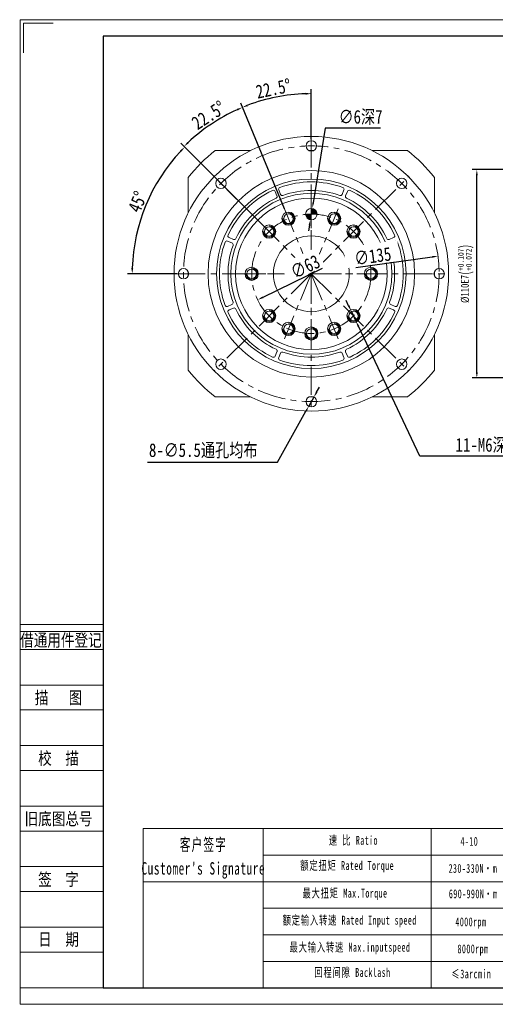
# Model space of a CAD drawing. Header units: millimetres. Extents: x -188 to 548, y -158 to 362.
# Tile 1 of 5: x -188 to 64, y -158 to 362. Entities that reach past the tile are written whole.
import ezdxf
from ezdxf.enums import TextEntityAlignment as Align

# ---------------------------------------------------------------- set-up
doc = ezdxf.new("R2010")
doc.units = ezdxf.units.MM
doc.header["$LTSCALE"] = 12
doc.set_wipeout_variables(frame=1)
doc.header["$PDSIZE"] = -5
doc.linetypes.add('CENTER', pattern=[2, 1.25, -0.25, 0.25, -0.25])
doc.layers.get('0').update_dxf_attribs({"lineweight": 18})
doc.layers.get('Defpoints').update_dxf_attribs({"lineweight": 18})
for name, color, linetype, lineweight in [('1轮廓实线层', 7, 'Continuous', 18), ('2细线层', 4, 'Continuous', 18), ('3中心线层', 1, 'CENTER', 18), ('5剖面线层', 2, 'Continuous', 18), ('6文字层', 3, 'Continuous', 18), ('7标注层', 4, 'Continuous', 18), ('SLD-0', 7, 'Continuous', 18), ('图框_外框线', 7, 'Continuous', 18)]:
    doc.layers.add(name, color=color, linetype=linetype, lineweight=lineweight)
doc.styles.add('TH_GBDIM', font='txt', dxfattribs={"width": 0.8})
doc.styles.add('宋体', font='txt', dxfattribs={"width": 0.8})
doc.styles.add('标准', font='txt', dxfattribs={"width": 0.667})
doc.dimstyles.new('TH_GBDIM', dxfattribs={"dimscale": 1.2, "dimtxt": 3.5, "dimasz": 2.5, "dimexe": 2, "dimexo": 0, "dimgap": 1.5, "dimtad": 1, "dimdec": 1, "dimdsep": 46, "dimtxsty": 'TH_GBDIM', "dimcen": 2.5, "dimdle": 5, "dimclrd": 4, "dimclre": 4, "dimclrt": 3, "dimadec": 0, "dimazin": 0, "dimtfac": 0.714286, "dimtdec": 1, "dimtmove": 0, "dimatfit": 3, "dimfxl": 1, "dimtolj": 1, "dimarcsym": 0})

# ---------------------------------------------------------------- blocks, each defined once
blk = doc.blocks.new('*D64')
at = {"layer": '7标注层', "color": 4, "lineweight": -2}
for p, q in [((-13.8, 210.75), (-15.08, 213.47)), ((-12.52, 208.04), (-9.96, 202.61)), ((23.73, 131.28), (-8.68, 199.9)), ((77.9, 131.28), (23.73, 131.28))]:
    blk.add_line(p, q, dxfattribs=at)
at = {"layer": '7标注层', "color": 4}
for points in [[(-14.25, 210.54), (-13.35, 210.97), (-12.52, 208.04)], [(-8.22, 200.11), (-9.13, 199.69), (-9.96, 202.61)]]:
    blk.add_solid(points, dxfattribs=at)
at = {"layer": 'Defpoints', "color": 0}
for p in [(-12.52, 208.04), (-9.96, 202.61)]:
    blk.add_point(p, dxfattribs=at)
at = {"layer": '7标注层', "color": 3, "insert": (60.09, 136.92), "char_height": 7.2, "attachment_point": 5, "style": 'TH_GBDIM'}
blk.add_mtext('\\A1;{11-M6深13}{}{}', dxfattribs=at)
blk = doc.blocks.new('*D65')
at = {"layer": '7标注层', "color": 4, "lineweight": -2}
for p, q in [((-26.22, 304.48), (-32.56, 265.02)), ((3.05, 304.48), (-26.22, 304.48)), ((-33.99, 256.14), (-33.03, 262.06)), ((-34.46, 253.18), (-34.94, 250.21))]:
    blk.add_line(p, q, dxfattribs=at)
at = {"layer": '7标注层', "color": 4}
for points in [[(-33.05, 265.1), (-32.07, 264.95), (-33.03, 262.06)], [(-33.97, 253.1), (-34.96, 253.26), (-33.99, 256.14)]]:
    blk.add_solid(points, dxfattribs=at)
at = {"layer": 'Defpoints', "color": 0}
for p in [(-33.03, 262.06), (-33.99, 256.14)]:
    blk.add_point(p, dxfattribs=at)
at = {"layer": '7标注层', "color": 3, "insert": (-7.46, 310.12), "char_height": 7.2, "attachment_point": 5, "style": 'TH_GBDIM'}
blk.add_mtext('\\A1;{∅6深7}{}{}', dxfattribs=at)
blk = doc.blocks.new('*D66')
at = {"layer": '7标注层', "color": 4, "lineweight": -2}
for p, q in [((-30.7, 165.11), (-29.23, 167.73)), ((-32.16, 162.5), (-34.86, 157.7)), ((-51.44, 128.16), (-36.33, 155.09)), ((-120.05, 128.16), (-51.44, 128.16))]:
    blk.add_line(p, q, dxfattribs=at)
at = {"layer": '7标注层', "color": 4}
for points in [[(-31.13, 165.36), (-30.26, 164.87), (-32.16, 162.5)], [(-35.89, 154.84), (-36.76, 155.33), (-34.86, 157.7)]]:
    blk.add_solid(points, dxfattribs=at)
at = {"layer": 'Defpoints', "color": 0}
for p in [(-32.16, 162.5), (-34.86, 157.7)]:
    blk.add_point(p, dxfattribs=at)
at = {"layer": '7标注层', "color": 3, "insert": (-90.57, 134.11), "char_height": 7.2, "attachment_point": 5, "style": 'TH_GBDIM'}
blk.add_mtext('\\A1;{8-∅5.5通孔均布}{}{}', dxfattribs=at)
blk = doc.blocks.new('*D67')
at = {"layer": '7标注层', "color": 4, "lineweight": -2}
for p, q in [((-33.51, 298.7), (-33.51, 325.08)), ((-47.71, 261.89), (-70.81, 317.66))]:
    blk.add_line(p, q, dxfattribs=at)
blk.add_arc((-33.51, 227.6), 95.08, 91.8079, 110.6921, dxfattribs=at)
at = {"layer": '7标注层', "color": 4}
for points in [[(-36.5, 322.13), (-36.52, 323.13), (-33.51, 322.68)], [(-67.29, 317.01), (-66.92, 316.08), (-69.9, 315.44)]]:
    blk.add_solid(points, dxfattribs=at)
at = {"layer": 'Defpoints', "color": 0}
for p in [(-45.92, 321.87), (-33.51, 298.7), (-47.71, 261.89), (-33.51, 227.6), (-33.51, 156.5)]:
    blk.add_point(p, dxfattribs=at)
at = {"layer": '7标注层', "color": 3, "insert": (-53.52, 325.33), "char_height": 7.2, "attachment_point": 5, "rotation": 11.5733, "style": 'TH_GBDIM'}
blk.add_mtext('{\\A1;22.5%%d}{}{}', dxfattribs=at)
blk = doc.blocks.new('*D68')
at = {"layer": '7标注层', "color": 4, "lineweight": -2}
for p, q in [((-47.71, 261.89), (-70.8, 317.63)), ((-55.78, 249.87), (-102.41, 296.5))]:
    blk.add_line(p, q, dxfattribs=at)
blk.add_arc((-33.51, 227.6), 95.04, 114.3086, 133.1914, dxfattribs=at)
at = {"layer": '7标注层', "color": 4}
for points in [[(-72.44, 313.76), (-72.83, 314.67), (-69.88, 315.41)], [(-98.91, 297.25), (-98.21, 296.53), (-100.72, 294.81)]]:
    blk.add_solid(points, dxfattribs=at)
at = {"layer": 'Defpoints', "color": 0}
for p in [(-91.37, 303), (-47.71, 261.89), (-55.78, 249.87), (-33.51, 227.6), (-33.51, 227.6)]:
    blk.add_point(p, dxfattribs=at)
at = {"layer": '7标注层', "color": 3, "insert": (-87.74, 311.29), "char_height": 7.2, "attachment_point": 5, "rotation": 32.9438, "style": 'TH_GBDIM'}
blk.add_mtext('{\\A1;22.5%%d}{}{}', dxfattribs=at)
blk = doc.blocks.new('*D69')
at = {"layer": '7标注层', "color": 4, "lineweight": -2}
for p, q in [((-55.78, 249.87), (-102.1, 296.19)), ((-104.61, 227.6), (-130.51, 227.6))]:
    blk.add_line(p, q, dxfattribs=at)
blk.add_arc((-33.51, 227.6), 94.6, 136.817, 178.183, dxfattribs=at)
at = {"layer": '7标注层', "color": 4}
for points in [[(-102.13, 291.99), (-102.85, 292.69), (-100.4, 294.49)], [(-128.57, 230.61), (-127.57, 230.59), (-128.11, 227.6)]]:
    blk.add_solid(points, dxfattribs=at)
at = {"layer": 'Defpoints', "color": 0}
for p in [(-115.44, 274.9), (-55.78, 249.87), (-104.61, 227.6), (-33.51, 227.6), (37.59, 227.6)]:
    blk.add_point(p, dxfattribs=at)
at = {"layer": '7标注层', "color": 3, "insert": (-125.24, 265.59), "char_height": 7.2, "attachment_point": 5, "rotation": 67.5, "style": 'TH_GBDIM'}
blk.add_mtext('\\A1;45%%d', dxfattribs=at)
blk = doc.blocks.new('*D75')
at = {"layer": '7标注层', "color": 4, "lineweight": -2}
for p, q in [((99.44, 282.6), (51.49, 282.6)), ((53.89, 175.6), (53.89, 279.6)), ((99.44, 172.6), (51.49, 172.6))]:
    blk.add_line(p, q, dxfattribs=at)
at = {"layer": '7标注层', "color": 4}
for points in [[(54.39, 279.6), (53.39, 279.6), (53.89, 282.6)], [(53.39, 175.6), (54.39, 175.6), (53.89, 172.6)]]:
    blk.add_solid(points, dxfattribs=at)
at = {"layer": 'Defpoints', "color": 0}
for p in [(53.89, 282.6), (99.44, 282.6), (99.44, 172.6)]:
    blk.add_point(p, dxfattribs=at)
at = {"layer": '7标注层', "color": 3, "insert": (48.05, 227.6), "char_height": 4.2, "attachment_point": 5, "rotation": 90, "style": 'TH_GBDIM'}
blk.add_mtext('\\A1;{%%c110}{}{E7\\H0.7143x;{\\H2x;\\W0.5;(}\\S+0.107^ +0.072;{\\H2x;\\W0.5;)}}', dxfattribs=at)
blk = doc.blocks.new('*D89')
at = {"layer": '7标注层', "color": 4, "lineweight": -2}
blk.add_line((-27.83, 230.36), (-59.15, 215.16), dxfattribs=at)
at = {"layer": '7标注层', "color": 4}
blk.add_solid([(-59.37, 215.61), (-58.93, 214.71), (-61.85, 213.85)], dxfattribs=at)
at = {"layer": 'Defpoints', "color": 0}
for p in [(-5.17, 241.36), (-61.85, 213.85)]:
    blk.add_point(p, dxfattribs=at)
at = {"layer": '7标注层', "color": 3, "insert": (-36.71, 231.3), "char_height": 7.2, "attachment_point": 5, "rotation": 25.8909, "style": 'TH_GBDIM'}
blk.add_mtext('\\A1;∅63', dxfattribs=at)
blk = doc.blocks.new('*D90')
at = {"layer": '7标注层', "color": 4, "lineweight": -2}
blk.add_line((-9.97, 230.89), (30.37, 236.52), dxfattribs=at)
at = {"layer": '7标注层', "color": 4}
blk.add_solid([(30.44, 236.02), (30.3, 237.01), (33.34, 236.93)], dxfattribs=at)
at = {"layer": 'Defpoints', "color": 0}
for p in [(33.34, 236.93), (-100.36, 218.27)]:
    blk.add_point(p, dxfattribs=at)
at = {"layer": '7标注层', "color": 3, "insert": (-1.08, 236.89), "char_height": 7.2, "attachment_point": 5, "rotation": 7.9473, "style": 'TH_GBDIM'}
blk.add_mtext('\\A1;∅135', dxfattribs=at)

msp = doc.modelspace()

# ---------------------------------------------------------------- hatches: boundary and pattern name
at = {"layer": '5剖面线层'}
h = msp.add_hatch(color=256, dxfattribs=at)
h.paths.add_polyline_path([(-33.51, 262.1), (-33.51, 259.1, -0.023823), (-30.51, 258.96, 0.01191), (-30.51, 259.1, 0.414214)])
h.paths.add_polyline_path([(-33.51, 259.1, 0.023823), (-36.51, 258.96, 0.400329), (-33.51, 256.1)])

# ---------------------------------------------------------------- linework, layer by layer
for p, q in [((-58.96, -65.27), (-58.96, -149.28)), ((29.71, -65.27), (29.71, -149.28))]:
    msp.add_line(p, q)
at = {"layer": '1轮廓实线层'}
for p, q in [((-84.32, 292.6), (-65.62, 292.6)), ((-34.66, 292.6), (-32.37, 292.6)), ((-1.4, 292.6), (17.3, 292.6)), ((-98.51, 259.71), (-98.51, 278.41)), ((31.49, 278.41), (31.49, 259.71)), ((-51.64, 268.75), (-52.6, 271.06)), ((-50.75, 271.83), (-49.79, 269.52)), ((-17.23, 269.52), (-16.27, 271.83)), ((-14.43, 271.06), (-15.38, 268.75)), ((-75.43, 243.88), (-77.74, 244.84)), ((-76.97, 246.69), (-74.66, 245.73)), ((7.64, 245.73), (9.95, 246.69)), ((10.72, 244.84), (8.41, 243.88)), ((-98.51, 226.46), (-98.51, 228.75)), ((31.49, 228.75), (31.49, 226.46)), ((-77.74, 210.36), (-75.43, 211.32)), ((-74.66, 209.47), (-76.97, 208.52)), ((9.95, 208.52), (7.64, 209.47)), ((8.41, 211.32), (10.72, 210.36)), ((-98.51, 176.79), (-98.51, 195.49)), ((31.49, 195.49), (31.49, 176.79)), ((-52.6, 184.14), (-51.64, 186.45)), ((-49.79, 185.68), (-50.75, 183.37)), ((-16.27, 183.37), (-17.23, 185.68)), ((-15.38, 186.45), (-14.43, 184.14)), ((-65.62, 162.6), (-84.32, 162.6)), ((-32.37, 162.6), (-34.66, 162.6)), ((17.3, 162.6), (-1.4, 162.6))]:
    msp.add_line(p, q, dxfattribs=at)
for centre, radius in [((-33.51, 227.6), 72.5), ((-33.51, 295.1), 2.75), ((-33.51, 227.6), 54.5), ((-81.24, 275.33), 2.75), ((-33.51, 227.6), 50), ((14.22, 275.33), 2.75), ((-33.51, 227.6), 42.5), ((-33.51, 227.6), 40), ((-45.57, 256.7), 3.5), ((-33.51, 259.1), 3), ((-21.46, 256.7), 3.5), ((-45.57, 256.7), 2.5), ((-21.46, 256.7), 2.5), ((-55.78, 249.87), 3.5), ((-55.78, 249.87), 2.5), ((-11.24, 249.87), 3.5), ((-11.24, 249.87), 2.5), ((-33.51, 227.6), 20), ((-101.01, 227.6), 2.75), ((-65.01, 227.6), 3.5), ((-65.01, 227.6), 2.5), ((-2.01, 227.6), 3.5), ((-2.01, 227.6), 2.5), ((33.99, 227.6), 2.75), ((-55.78, 205.33), 3.5), ((-11.24, 205.33), 3.5), ((-55.78, 205.33), 2.5), ((-11.24, 205.33), 2.5), ((-45.57, 198.5), 3.5), ((-45.57, 198.5), 2.5), ((-33.51, 196.1), 3.5), ((-33.51, 196.1), 2.5), ((-21.46, 198.5), 3.5), ((-21.46, 198.5), 2.5), ((-81.24, 179.87), 2.75), ((14.22, 179.87), 2.75), ((-33.51, 160.1), 2.75)]:
    msp.add_circle(centre, radius, dxfattribs=at)
for centre, radius, start, end in [((-33.51, 227.6), 82.5, 128.0123, 141.9877), ((-33.51, 227.6), 82.5, 38.0123, 51.9877), ((-33.51, 227.6), 48.5, 69.9132, 110.0868), ((-33.51, 227.6), 48.5, 114.9132, 155.0868), ((-53.52, 270.68), 1, 22.5, 114.9132), ((-49.82, 272.21), 1, 110.0868, 202.5), ((-33.51, 227.6), 44, 70.0473, 109.9527), ((-17.2, 272.21), 1, 337.5, 69.9132), ((-13.5, 270.68), 1, 65.0868, 157.5), ((-33.51, 227.6), 48.5, 24.9132, 65.0868), ((-33.51, 227.6), 42.5, 90, 180), ((-33.51, 227.6), 44, 115.0473, 154.9527), ((-52.56, 268.37), 1, 295.0473, 22.5), ((-48.87, 269.9), 1, 202.5, 289.9527), ((-18.16, 269.9), 1, 250.0473, 337.5), ((-14.46, 268.37), 1, 157.5, 244.9527), ((-33.51, 227.6), 44, 25.0473, 64.9527), ((-78.12, 243.91), 1, 67.5, 159.9132), ((-76.59, 247.61), 1, 155.0868, 247.5), ((-74.28, 246.65), 1, 247.5, 334.9527), ((7.26, 246.65), 1, 205.0473, 292.5), ((9.57, 247.61), 1, 292.5, 24.9132), ((11.1, 243.91), 1, 20.0868, 112.5), ((-33.51, 227.6), 48.5, 159.9132, 200.0868), ((-33.51, 227.6), 44, 160.0473, 199.9527), ((-75.81, 242.96), 1, 340.0473, 67.5), ((8.79, 242.96), 1, 112.5, 199.9527), ((-33.51, 227.6), 44, 340.0473, 19.9527), ((-33.51, 227.6), 48.5, 339.9132, 20.0868), ((-33.51, 227.6), 42.5, 180, 0), ((-78.12, 211.29), 1, 200.0868, 292.5), ((-76.59, 207.59), 1, 112.5, 204.9132), ((-75.81, 212.24), 1, 292.5, 19.9527), ((-74.28, 208.55), 1, 25.0473, 112.5), ((-33.51, 227.6), 44, 205.0473, 244.9527), ((-33.51, 227.6), 44, 295.0473, 334.9527), ((7.26, 208.55), 1, 67.5, 154.9527), ((8.79, 212.24), 1, 160.0473, 247.5), ((9.57, 207.59), 1, 335.0868, 67.5), ((11.1, 211.29), 1, 247.5, 339.9132), ((-33.51, 227.6), 48.5, 204.9132, 245.0868), ((-33.51, 227.6), 48.5, 294.9132, 335.0868), ((-52.56, 186.83), 1, 337.5, 64.9527), ((-14.46, 186.83), 1, 115.0473, 202.5), ((-53.52, 184.52), 1, 245.0868, 337.5), ((-49.82, 182.99), 1, 157.5, 249.9132), ((-33.51, 227.6), 48.5, 249.9132, 290.0868), ((-48.87, 185.3), 1, 70.0473, 157.5), ((-33.51, 227.6), 44, 250.0473, 289.9527), ((-18.16, 185.3), 1, 22.5, 109.9527), ((-17.2, 182.99), 1, 290.0868, 22.5), ((-13.5, 184.52), 1, 202.5, 294.9132), ((-33.51, 227.6), 82.5, 218.0123, 231.9877), ((-33.51, 227.6), 82.5, 308.0123, 321.9877)]:
    msp.add_arc(centre, radius, start, end, dxfattribs=at)
at = {"layer": '2细线层'}
for p, q in [((-187.52, 42.46), (-143.51, 42.46)), ((-187.52, 38.7), (-143.51, 38.7)), ((-187.52, 29.3), (-143.51, 29.3)), ((-187.52, 10.51), (-143.51, 10.51)), ((-187.52, -2.65), (-143.51, -2.65)), ((-187.52, -21.45), (-143.51, -21.45)), ((-187.52, -34.61), (-143.51, -34.61)), ((-187.52, -53.4), (-143.51, -53.4)), ((-187.52, -66.56), (-143.51, -66.56)), ((-187.52, -85.36), (-143.51, -85.36)), ((-187.52, -98.51), (-143.51, -98.51)), ((-187.52, -117.31), (-143.51, -117.31)), ((-187.52, -130.47), (-143.51, -130.47)), ((-187.52, -149.27), (-143.51, -149.27))]:
    msp.add_line(p, q, dxfattribs=at)
at = {"layer": '2细线层', "color": 4}
for centre in [(-45.57, 256.7), (-21.46, 256.7), (-55.78, 249.87), (-11.24, 249.87), (-65.01, 227.6), (-2.01, 227.6), (-55.78, 205.33), (-11.24, 205.33), (-45.57, 198.5), (-33.51, 196.1), (-21.46, 198.5)]:
    msp.add_arc(centre, 3, 180, 90, dxfattribs=at)
at = {"layer": '3中心线层'}
for p, q in [((-33.51, 298.7), (-33.51, 156.5)), ((-33.51, 227.6), (-84.78, 278.87)), ((-33.51, 227.6), (17.75, 278.87)), ((-33.51, 227.6), (-33.51, 267.6)), ((-33.51, 227.6), (-47.71, 261.89)), ((-33.51, 227.6), (-33.51, 264.72)), ((-33.51, 227.6), (-19.31, 261.89)), ((-104.61, 227.6), (37.59, 227.6)), ((-33.51, 227.6), (-84.78, 176.34)), ((-33.51, 227.6), (-73.51, 227.6)), ((-33.51, 227.6), (-70.63, 227.6)), ((-33.51, 227.6), (-47.71, 193.31)), ((-33.51, 227.6), (-33.51, 187.6)), ((-33.51, 227.6), (6.49, 227.6)), ((-33.51, 227.6), (-33.51, 190.48)), ((-33.51, 227.6), (-19.31, 193.31)), ((-33.51, 227.6), (17.75, 176.34)), ((-33.51, 227.6), (3.61, 227.6))]:
    msp.add_line(p, q, dxfattribs=at)
for radius in [67.5, 31.5]:
    msp.add_circle((-33.51, 227.6), radius, dxfattribs=at)
at = {"layer": '7标注层', "color": 0}
msp.add_line((-122.34, -65.27), (-122.34, -149.27), dxfattribs=at)
at = {"layer": '图框_外框线'}
for p, q in [((-122.34, -65.27), (538.97, -65.27)), ((-58.96, -79.28), (312.7, -79.28)), ((-122.34, -93.3), (538.97, -93.3)), ((-58.96, -107.31), (538.97, -107.31)), ((-58.96, -121.33), (538.97, -121.33)), ((-58.96, -135.34), (538.97, -135.34))]:
    msp.add_line(p, q, dxfattribs=at)
at = {"layer": '图框_外框线', "color": 3}
msp.add_lwpolyline([(-187.26, -158.02), (547.72, -158.02), (547.72, 361.72), (-187.26, 361.72)], close=True, dxfattribs=at)
msp.add_lwpolyline([(-185.51, 344.22), (-185.51, 359.97), (-169.76, 359.97)], dxfattribs=at)
at = {"layer": '图框_外框线', "color": 3, "lineweight": 25}
msp.add_lwpolyline([(-143.51, -149.27), (538.97, -149.27), (538.97, 352.97), (-143.51, 352.97)], close=True, dxfattribs=at)

# ---------------------------------------------------------------- texts
at = {"layer": '6文字层', "color": 3, "style": '宋体', "width": 0.8}
for s, p in [('借通用件登记', (-165.75, 34.25)), ('描   图', (-167.01, 3.93)), ('校  描', (-167.01, -28.03)), ('旧底图总号', (-167.01, -59.98)), ('签  字', (-167.01, -91.94)), ('日  期', (-167, -123.7))]:
    msp.add_text(s, height=6.579, dxfattribs=at).set_placement(p, align=Align.MIDDLE)
at = {"layer": 'SLD-0', "color": 1, "attachment_point": 2, "line_spacing_factor": 1.15057, "style": '标准'}
for s, insert, char_height, width in [("\\T1.1;客户签字\\PCustomer's Signature", (-90.54, -70.45), 6.5404, 81.3631), ('\\T1.1;速 比 Ratio', (-11.3, -69.12), 4.6717, 38.1721), ('\\pxqc;{\\T1.1;4-10}', (49.92, -69.66), 4.6717, 19.8631), ('\\T1.1;额定扭矩 Rated Torque', (-14.59, -82.41), 4.6717, 82.9448), ('\\T1.1;230-330N·m', (51.78, -83.94), 4.6717, 38.694), ('\\T1.1;最大扭矩 Max.Torque', (-15.74, -97.01), 4.6717, 55.1448), ('\\T1.1;690-990N·m', (51.94, -97.36), 4.6717, 46.4622), ('\\T1.1;额定输入转速 Rated Input speed', (-13.27, -111.29), 4.6717, 73.3147), ('\\T1.1;4000rpm', (50.73, -112.14), 4.6717, 32.1899), ('\\T1.1;最大输入转速 Max.inputspeed ', (-13.11, -125.56), 4.6717, 73.7382), ('\\T1.1;8000rpm', (51.85, -126.4), 4.6717, 102.1506), ('\\T1.1;回程间隙 Backlash', (-11.79, -138.85), 4.6717, 59.7901), ('\\T1.1;≤3arcmin ', (50.99, -139.63), 4.6717, 35.937)]:
    msp.add_mtext(s, dxfattribs=dict(at, insert=insert, char_height=char_height, width=width))

# ---------------------------------------------------------------- dimensions: what is measured, and where the dimension line sits
at = {"layer": '7标注层'}
for base, line1, line2, picture, middle in [((-45.92, 321.87), ((-33.51, 227.6), (-47.71, 261.89)), ((-33.51, 298.7), (-33.51, 156.5)), '*D67', (-52.59, 320.75)), ((-91.37, 303), ((-33.51, 227.6), (-55.78, 249.87)), ((-33.51, 227.6), (-47.71, 261.89)), '*D68', (-85.2, 307.36))]:
    dim = msp.add_angular_dim_2l(base=base, line1=line1, line2=line2, text='{<>}{}{}', dimstyle='TH_GBDIM', override={"dimtxt": 6, "dimgap": 1, "dimtad": 1, "dimjust": 0, "dimse1": 0, "dimse2": 0, "dimsd1": 0, "dimsd2": 0, "dimadec": 1}, dxfattribs=at)
    dim.commit()
    dim.dimension.update_dxf_attribs({"geometry": picture, "text_midpoint": middle, "dimtype": 162})
for p1, p2, text, override, picture, middle in [((-33.99, 256.14), (-33.03, 262.06), '{<>深7}{}{}', {"dimtxt": 6, "dimgap": 1, "dimtad": 1, "dimtih": 0, "dimtoh": 1, "dimdec": 1, "dimlfac": 1, "dimse1": 0, "dimse2": 0, "dimsd1": 0, "dimsd2": 0, "dimtix": 0, "dimtofl": 1, "dimatfit": 3}, '*D65', (-7.46, 304.48)), ((-12.52, 208.04), (-9.96, 202.61), '{11-M6深13}{}{}', {"dimtxt": 6, "dimgap": 1, "dimtoh": 1}, '*D64', (60.09, 131.28)), ((-32.16, 162.5), (-34.86, 157.7), '{8-<>通孔均布}{}{}', {"dimtxt": 6, "dimgap": 1, "dimtoh": 1}, '*D66', (-90.57, 128.16))]:
    dim = msp.add_diameter_dim_2p(p1=p1, p2=p2, text=text, dimstyle='TH_GBDIM', override=override, dxfattribs=at)
    dim.commit()
    dim.dimension.update_dxf_attribs({"geometry": picture, "text_midpoint": middle, "dimtype": 163})
dim = msp.add_angular_dim_2l(base=(-115.44, 274.9), line1=((-104.61, 227.6), (37.59, 227.6)), line2=((-33.51, 227.6), (-55.78, 249.87)), dimstyle='TH_GBDIM', override={"dimtxt": 6, "dimgap": 1}, dxfattribs=at)
dim.commit()
dim.dimension.update_dxf_attribs({"geometry": '*D69', "text_midpoint": (-125.24, 265.59)})
dim = msp.add_linear_dim(base=(53.89, 282.6), p1=(99.44, 172.6), p2=(99.44, 282.6), angle=90, text='{%%c<>}{}{E7\\H0.7143x;{\\H2x;\\W0.5;(}\\S+0.107^ +0.072;{\\H2x;\\W0.5;)}}', dimstyle='TH_GBDIM', dxfattribs=at)
dim.commit()
dim.dimension.update_dxf_attribs({"geometry": '*D75', "text_midpoint": (53.89, 227.6), "dimtype": 160})

# ---------------------------------------------------------------- next in the draw order: wipeouts: each hides what was drawn before it
msp.add_wipeout([(-45.22, 222.58), (-49.94, 232.29), (-31.05, 241.46), (-26.34, 231.74)]).dxf.layer = '1轮廓实线层'

# ---------------------------------------------------------------- next in the draw order: dimensions: what is measured, and where the dimension line sits
dim = msp.add_diameter_dim_2p(p1=(-5.17, 241.36), p2=(-61.85, 213.85), dimstyle='TH_GBDIM', override={"dimtxt": 6, "dimgap": 1}, dxfattribs=at)
dim.commit()
dim.dimension.update_dxf_attribs({"geometry": '*D89', "text_midpoint": (-34.64, 227.05), "dimtype": 163})

# ---------------------------------------------------------------- next in the draw order: wipeouts: each hides what was drawn before it
msp.add_wipeout([(-14.96, 230.55), (-16.45, 241.25), (11.88, 245.21), (13.38, 234.51)]).dxf.layer = '1轮廓实线层'

# ---------------------------------------------------------------- next in the draw order: dimensions: what is measured, and where the dimension line sits
dim = msp.add_diameter_dim_2p(p1=(-100.36, 218.27), p2=(33.34, 236.93), dimstyle='TH_GBDIM', override={"dimtxt": 6, "dimgap": 1}, dxfattribs=at)
dim.commit()
dim.dimension.update_dxf_attribs({"geometry": '*D90', "text_midpoint": (-0.43, 232.22), "dimtype": 163})

doc.saveas('drawing.dxf')
